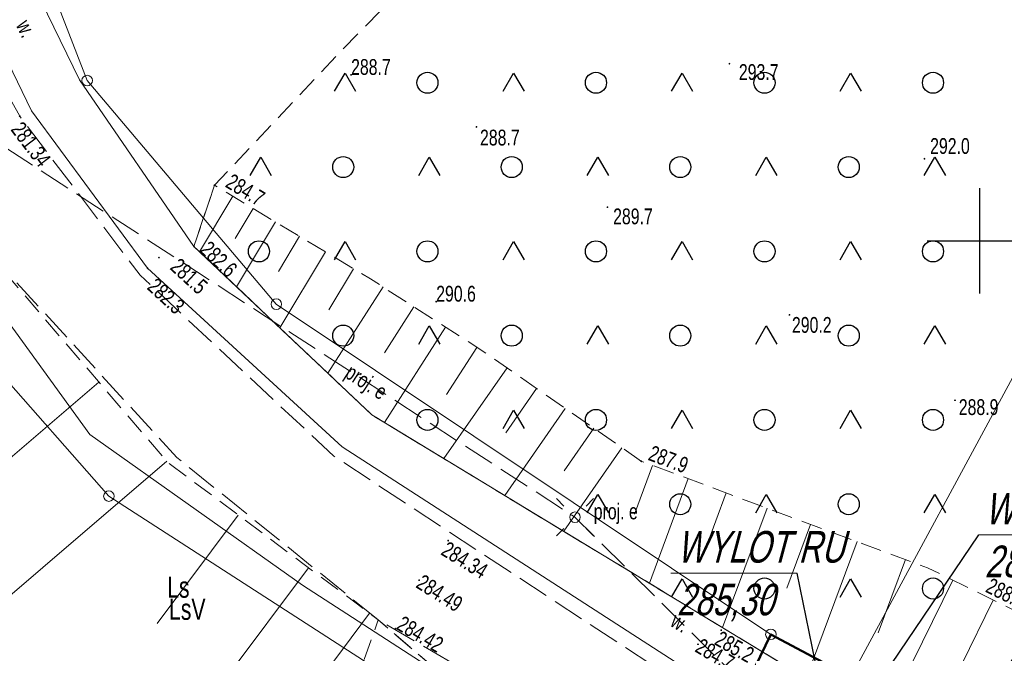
# Model space of a CAD drawing. Header units: metres. Extents: x 8377249 to 8377741, y 5529345 to 5529668.
# Tile 11 of 26: x 8377304 to 8377351, y 5529530 to 5529560. Entities that reach past the tile are written whole.
import ezdxf
from ezdxf.enums import TextEntityAlignment as Align

# ---------------------------------------------------------------- set-up
doc = ezdxf.new("R2010")
doc.units = ezdxf.units.M
doc.header["$MEASUREMENT"] = 0
for name, pattern in [('1.0_0.5', [1.5, 1, -0.5]), ('1.5_0.5', [2, 1.5, -0.5]), ('219-500', [0])]:
    doc.linetypes.add(name, pattern=pattern)
doc.layers.get('0').update_dxf_attribs({"color": 2, "linetype": 'CONTINUOUS', "lineweight": 5})
for name, color, linetype in [('000 Inne (niezydentyfikowane)', 7, 'CONTINUOUS'), ('202-punkt graniczny', 7, 'CONTINUOUS'), ('209-oznaczenie konturu klasyfikacyjnego', 7, 'CONTINUOUS'), ('210-oznaczenie konturu użytku gruntowego', 7, 'CONTINUOUS'), ('219-działka ewidencyjna', 7, 'CONTINUOUS'), ('jezdnia', 7, 'CONTINUOUS'), ('latarnia - ob. projektowany', 7, 'CONTINUOUS'), ('pikieta naturalna', 7, 'CONTINUOUS'), ('pikieta sztuczna', 7, 'CONTINUOUS'), ('przewód elektroenergetyczny niskiego napięcia - ob. projektowany', 7, 'CONTINUOUS'), ('przewód elektroenergetyczny niskiego napięcia - ob. projektowany-Atr1', 7, 'CONTINUOUS'), ('przewód gazowy', 7, 'CONTINUOUS'), ('rów przydrożny (poligon)', 7, 'CONTINUOUS'), ('skarpa nieumocniona', 7, 'CONTINUOUS'), ('teren zalesiony', 7, 'CONTINUOUS'), ('zadrzewienie  zakrzewienie', 7, 'CONTINUOUS')]:
    doc.layers.add(name, color=color, linetype=linetype)
for name, color, linetype, lineweight in [('0O', 7, 'CONTINUOUS', 18), ('isa_V1BD385C50508125_TUsr', 7, 'CONTINUOUS', 25), ('latarnia - ob. projektowany-Atr17', 7, 'CONTINUOUS', 18), ('pikieta naturalna-Atr2', 7, 'CONTINUOUS', 18), ('pikieta sztuczna-Atr2', 7, 'CONTINUOUS', 18), ('rów przydrożny (poligon)-Atr17', 7, 'CONTINUOUS', 18)]:
    doc.layers.add(name, color=color, linetype=linetype, lineweight=lineweight)
doc.styles.get("Standard").update_dxf_attribs({"font": 'IC-isocp.shx', "width": 0.75, "oblique": 15})

# ---------------------------------------------------------------- blocks, each defined once
blk = doc.blocks.new('202')
at = {"color": 0, "linetype": 'Continuous', "lineweight": 0}
blk.add_circle((0, 0), 0.25, dxfattribs=at)
blk = doc.blocks.new('OTZK3')
at = {"color": 0, "linetype": 'Continuous'}
for p, q in [((-0.5, -0.289), (0, 0.577)), ((0, 0.577), (0.5, -0.289))]:
    blk.add_line(p, q, dxfattribs=at)
blk = doc.blocks.new('OTZK1')
at = {"color": 0, "linetype": 'Continuous'}
blk.add_circle((0, 0), 0.5, dxfattribs=at)
blk = doc.blocks.new('PW01')
at = {"linetype": 'Continuous', "lineweight": 13}
h = blk.add_hatch(color=0, dxfattribs=at)
edge = h.paths.add_edge_path()
edge.add_arc((0, 0), 0.045, 0, 360)
blk = doc.blocks.new('SM01')
at = {"color": 0, "linetype": 'Continuous', "lineweight": 13}
for p, q in [((-0.53, 0.531), (-0.883, 0.884)), ((0.531, 0.531), (0.884, 0.884)), ((-0.53, -0.53), (-0.883, -0.883)), ((0.531, -0.53), (0.884, -0.883))]:
    blk.add_line(p, q, dxfattribs=at)
blk.add_circle((0, 0), 0.25, dxfattribs=at)
blk = doc.blocks.new('m')
at = {"color": 0}
for p, q in [((8377350, 5529547.5), (8377350, 5529552.5)), ((8377347.5, 5529550), (8377352.5, 5529550))]:
    blk.add_line(p, q, dxfattribs=at)
at = {"layer": '000 Inne (niezydentyfikowane)', "color": 7, "linetype": 'Continuous', "lineweight": 18, "flags": 128}
for points in [[(8377314.53, 5529552.11), (8377312.95, 5529549.48)], [(8377315.5, 5529551.53), (8377314.65, 5529550.1)], [(8377316.56, 5529550.89), (8377314.71, 5529547.81)], [(8377317.7, 5529550.21), (8377316.7, 5529548.54)], [(8377318.93, 5529549.47), (8377316.77, 5529545.86)], [(8377320.26, 5529548.67), (8377319.09, 5529546.72)], [(8377321.67, 5529547.81), (8377319.04, 5529543.72)], [(8377323.13, 5529546.86), (8377321.73, 5529544.68)], [(8377324.63, 5529545.9), (8377321.73, 5529541.38)], [(8377326.12, 5529544.94), (8377324.68, 5529542.7)], [(8377327.56, 5529543.97), (8377324.56, 5529539.66)], [(8377308.18, 5529543.29), (8377300.3, 5529536.55)], [(8377328.95, 5529542.99), (8377327.49, 5529540.88)], [(8377330.32, 5529542.04), (8377327.45, 5529537.91)], [(8377331.67, 5529541.1), (8377330.26, 5529539.08)], [(8377333.01, 5529540.17), (8377330.25, 5529536.21)], [(8377311.4, 5529539.54), (8377299.61, 5529529.44)], [(8377334.46, 5529539.33), (8377333.6, 5529537.02)], [(8377336.15, 5529538.71), (8377334.31, 5529533.75)], [(8377337.96, 5529538.03), (8377336.97, 5529535.38)], [(8377314.79, 5529536.98), (8377310.95, 5529531.84)], [(8377339.9, 5529537.31), (8377337.79, 5529531.64)], [(8377341.96, 5529536.54), (8377340.84, 5529533.51)], [(8377344.17, 5529535.73), (8377341.75, 5529529.23)], [(8377346.47, 5529534.87), (8377345.18, 5529531.4)], [(8377318.13, 5529534.48), (8377310.31, 5529524.03)], [(8377348.71, 5529533.9), (8377345.35, 5529527.05)], [(8377350.64, 5529532.95), (8377349.13, 5529529.87)], [(8377321.03, 5529532.32), (8377318, 5529528.26)]]:
    blk.add_lwpolyline(points, dxfattribs=at)
at = {"layer": '219-działka ewidencyjna', "color": 7, "linetype": '219-500', "lineweight": 18, "flags": 128}
for points in [[(8377307.62, 5529557.6), (8377291.356, 5529599.545)], [(8377316.6, 5529546.99), (8377307.62, 5529557.6)], [(8377308.65, 5529537.88), (8377297.71, 5529550.28)], [(8377340.08, 5529531.32), (8377316.6, 5529546.99)], [(8377335.01, 5529520.88), (8377308.65, 5529537.88)], [(8377358.44, 5529521.55), (8377340.08, 5529531.32)]]:
    blk.add_lwpolyline(points, dxfattribs=at)
at = {"layer": 'jezdnia', "color": 7, "linetype": '1.5_0.5', "lineweight": 18, "flags": 128}
blk.add_lwpolyline([(8377283.144, 5529593.01), (8377289.66, 5529576.44), (8377296.27, 5529560), (8377302.07, 5529550.43), (8377311.87, 5529539.72), (8377321.44, 5529532.01), (8377333.08, 5529525.23), (8377336.44, 5529523.17), (8377347.04, 5529517.14), (8377357.42, 5529511.57), (8377364.91, 5529506.84), (8377368.84, 5529504.63), (8377369.67, 5529505.21), (8377374.78, 5529504.38), (8377378.56, 5529503.18), (8377381.32, 5529501.98), (8377382.41, 5529500.95), (8377383.16, 5529499.4), (8377383.41, 5529498.3), (8377398.08, 5529492.24), (8377411.13, 5529488.31), (8377418.33, 5529487), (8377422.89, 5529486.54), (8377424.65, 5529486.32), (8377429.6, 5529486.17), (8377436.9, 5529486.34), (8377442.31, 5529486.7), (8377458.46, 5529490.15), (8377469.4, 5529497.25), (8377474.49, 5529503.23), (8377476.48, 5529506.89), (8377478.6, 5529512.54), (8377479.66, 5529519.27), (8377479.89, 5529528.7), (8377479.78, 5529531.63), (8377479.09, 5529535.77), (8377476.55, 5529551.02), (8377471.82, 5529578.31), (8377470.75, 5529584.35), (8377466.54, 5529612.38), (8377466.55, 5529629.77), (8377467.67, 5529634.01), (8377471.4, 5529641.19), (8377474.04, 5529644.66), (8377469.86, 5529647.28), (8377468.43, 5529644.8), (8377463.51, 5529635.43), (8377461.31, 5529623.29), (8377466.01, 5529583.11), (8377471.62, 5529550.62), (8377473.74, 5529537.55), (8377474.57, 5529530.99), (8377474.81, 5529527.61), (8377474.45, 5529520.19), (8377473.74, 5529515.3), (8377471.74, 5529509.33), (8377470.45, 5529506.72), (8377465.55, 5529500.85), (8377456.05, 5529494.71), (8377451.27, 5529493.76), (8377441.69, 5529491.79), (8377440.92, 5529491.69), (8377436.34, 5529491.36), (8377429.68, 5529491.17), (8377425.01, 5529491.4), (8377419.01, 5529491.93), (8377414.34, 5529492.64), (8377411.86, 5529493.14), (8377400.88, 5529496.37), (8377399.81, 5529496.66), (8377391.31, 5529500.55), (8377390.32, 5529501.03), (8377386.14, 5529503.37), (8377380.02, 5529506.56), (8377375.04, 5529509.04), (8377370.44, 5529511.09), (8377368.31, 5529511.87), (8377359.88, 5529515.88), (8377349.14, 5529521.46), (8377338.67, 5529527.08), (8377335.48, 5529529.18), (8377319.33, 5529539.78), (8377310.14, 5529548.36), (8377304.42, 5529555.91), (8377300.3, 5529563.28), (8377293.93, 5529578.63), (8377287.088, 5529596.149)], dxfattribs=at)
at = {"layer": 'przewód elektroenergetyczny niskiego napięcia - ob. projektowany', "color": 1, "linetype": '1.5_0.5', "lineweight": 18, "flags": 128}
blk.add_lwpolyline([(8377500.424, 5529658.07), (8377484.71, 5529646.87), (8377458.47, 5529614.13), (8377477.06, 5529576.45), (8377484.01, 5529535.04), (8377480.46, 5529493.18), (8377440.11, 5529481.49), (8377399.05, 5529490.32), (8377360.65, 5529507.31), (8377330.78, 5529536.88), (8377295.57, 5529559.72), (8377282.278, 5529592.321)], dxfattribs=at)
at = {"layer": 'przewód gazowy', "color": 52, "linetype": 'Continuous', "lineweight": 18, "flags": 128}
blk.add_lwpolyline([(8377279.417, 5529590.044), (8377288.31, 5529576.01), (8377294.61, 5529558.92), (8377307.75, 5529540.81), (8377317.84, 5529533.66), (8377338.55, 5529520.28)], dxfattribs=at)
at = {"layer": 'rów przydrożny (poligon)', "color": 7, "linetype": 'Continuous', "lineweight": 18, "flags": 128}
for points in [[(8377301.16, 5529564.04), (8377304.97, 5529556.16), (8377310.49, 5529548.69), (8377319.72, 5529540.22), (8377339.02, 5529527.77), (8377348.04, 5529522.98), (8377360.09, 5529517.82), (8377367.26, 5529513.45), (8377375.37, 5529509.54), (8377386.89, 5529503.61), (8377390.61, 5529501.85), (8377397.27, 5529498.67), (8377401.13, 5529497.16), (8377405.63, 5529495.37), (8377414.49, 5529493.35)], [(8377414.62, 5529495.96), (8377406.63, 5529497.94), (8377397.57, 5529500.64), (8377387.86, 5529505.24), (8377376.02, 5529511.1), (8377368.35, 5529515.21), (8377360.71, 5529519.73), (8377350.04, 5529524.56), (8377345.94, 5529526.69), (8377321.13, 5529541.74), (8377312.69, 5529549.73), (8377307.26, 5529557.63), (8377303.28, 5529565.76)]]:
    blk.add_lwpolyline(points, dxfattribs=at)
at = {"layer": 'skarpa nieumocniona', "color": 7, "linetype": '1.0_0.5', "lineweight": 18, "flags": 128}
blk.add_lwpolyline([(8377278.286, 5529589.144), (8377277.83, 5529573.02), (8377272.35, 5529551.26), (8377279.8, 5529541.38), (8377292.47, 5529529.76), (8377298.5, 5529529.88), (8377305.78, 5529527.02), (8377308.81, 5529526.28), (8377310.65, 5529523.53), (8377314.17, 5529525.56), (8377317.27, 5529520.21), (8377313.74, 5529518.17), (8377317.3, 5529512.22), (8377323.75, 5529506.31), (8377331.47, 5529499.84), (8377332.19, 5529497.26), (8377333.17, 5529495.89), (8377335.32, 5529499.03), (8377339.1, 5529503.55), (8377345.07, 5529506.64), (8377355.18, 5529502.92), (8377363.6, 5529497.34), (8377365.79, 5529497.23), (8377373.46, 5529495.25), (8377383.03, 5529494.97), (8377382.34, 5529496.99), (8377377.73, 5529497.4), (8377368.36, 5529502.16), (8377366.86, 5529503.36), (8377345.78, 5529515.96), (8377335.09, 5529520.32), (8377321.44, 5529532.01), (8377311.44, 5529539.49), (8377302.07, 5529550.43), (8377296.27, 5529560), (8377288.47, 5529578.29), (8377282.767, 5529592.71)], dxfattribs=at)
blk.add_lwpolyline([(8377278.286, 5529589.144), (8377277.83, 5529573.02), (8377272.35, 5529551.26), (8377279.8, 5529541.38), (8377292.47, 5529529.76), (8377298.5, 5529529.88), (8377305.78, 5529527.02), (8377308.81, 5529526.28), (8377310.65, 5529523.53), (8377314.17, 5529525.56), (8377317.27, 5529520.21), (8377313.74, 5529518.17), (8377317.3, 5529512.22), (8377323.75, 5529506.31), (8377331.47, 5529499.84), (8377332.19, 5529497.26), (8377333.17, 5529495.89), (8377335.32, 5529499.03), (8377339.1, 5529503.55), (8377345.07, 5529506.64), (8377355.18, 5529502.92), (8377363.6, 5529497.34), (8377365.79, 5529497.23), (8377373.46, 5529495.25), (8377383.03, 5529494.97), (8377382.34, 5529496.99), (8377377.73, 5529497.4), (8377368.36, 5529502.16), (8377366.86, 5529503.36), (8377345.78, 5529515.96), (8377335.09, 5529520.32), (8377321.44, 5529532.01), (8377311.44, 5529539.49), (8377302.07, 5529550.43), (8377296.27, 5529560), (8377288.47, 5529578.29), (8377282.767, 5529592.71)], dxfattribs=at)
blk.add_lwpolyline([(8377333.93, 5529539.53), (8377326.59, 5529544.64), (8377321.07, 5529548.19), (8377313.66, 5529552.63), (8377312.69, 5529549.73), (8377321.13, 5529541.74), (8377345.94, 5529526.69), (8377349.6, 5529526.89), (8377352.64, 5529531.97), (8377347.52, 5529534.48)], close=True, dxfattribs=at)
blk.add_lwpolyline([(8377333.93, 5529539.53), (8377326.59, 5529544.64), (8377321.07, 5529548.19), (8377313.66, 5529552.63), (8377312.69, 5529549.73), (8377321.13, 5529541.74), (8377345.94, 5529526.69), (8377349.6, 5529526.89), (8377352.64, 5529531.97), (8377347.52, 5529534.48)], close=True, dxfattribs=at)
at = {"layer": 'teren zalesiony', "color": 7, "linetype": '1.0_0.5', "lineweight": 18, "flags": 128}
blk.add_lwpolyline([(8377370.219, 5529576.127), (8377359.89, 5529578.54), (8377352.51, 5529583.82), (8377346.34, 5529587.22), (8377342.51, 5529582), (8377337.38, 5529576.69), (8377331.75, 5529571.84), (8377326.08, 5529565.51), (8377319.62, 5529558.95), (8377313.66, 5529552.63), (8377312.69, 5529549.73), (8377321.13, 5529541.74), (8377345.94, 5529526.69), (8377350.04, 5529524.56), (8377360.71, 5529519.73), (8377368.35, 5529515.21), (8377376.02, 5529511.1), (8377387.86, 5529505.24), (8377397.57, 5529500.64), (8377406.63, 5529497.94), (8377414.62, 5529495.96), (8377424.67, 5529494.5), (8377434.69, 5529494.45), (8377436.29, 5529494.41), (8377438.25, 5529494.79), (8377441.49, 5529495.21), (8377447.45, 5529495.67), (8377461.64, 5529505.74), (8377459.06, 5529513.88), (8377462.97, 5529518.18), (8377462.97, 5529519.87), (8377458.52, 5529521.71), (8377434.97, 5529529.58), (8377451.16, 5529545.53), (8377429.33, 5529552.53), (8377423.34, 5529554.45), (8377421.45, 5529555.33), (8377414.67, 5529557.53), (8377394.569, 5529565.692)], dxfattribs=at)
at = {"layer": 'zadrzewienie  zakrzewienie', "color": 7, "linetype": '1.0_0.5', "lineweight": 18, "flags": 128}
blk.add_lwpolyline([(8377368.36, 5529502.16), (8377366.86, 5529503.36), (8377345.78, 5529515.96), (8377335.09, 5529520.32), (8377321.44, 5529532.01), (8377317.27, 5529520.21), (8377313.67, 5529518.13), (8377343.82, 5529508.07), (8377354.6, 5529503.47), (8377363.77, 5529497.43), (8377365.79, 5529497.23)], close=True, dxfattribs=at)
at = {"layer": '202-punkt graniczny', "color": 7, "linetype": 'Continuous', "lineweight": 18}
for p in [(8377307.62, 5529557.6), (8377316.6, 5529546.99), (8377308.65, 5529537.88), (8377340.08, 5529531.32)]:
    blk.add_blockref('202', p, dxfattribs=at)
at = {"layer": 'latarnia - ob. projektowany', "color": 7, "linetype": 'Continuous', "lineweight": 18}
blk.add_blockref('SM01', (8377330.78, 5529536.88), dxfattribs=at)
at = {"layer": 'pikieta naturalna', "color": 7, "linetype": 'Continuous', "lineweight": 13}
for p in [(8377338.11, 5529558.4), (8377320.15, 5529557.87), (8377326.1, 5529555.4), (8377347.37, 5529553.89), (8377313.66, 5529552.63), (8377332.32, 5529551.59), (8377312.69, 5529549.73), (8377311.03, 5529549.2), (8377310.49, 5529548.69), (8377324.19, 5529547.11), (8377340.96, 5529546.48), (8377348.82, 5529542.43), (8377333.93, 5529539.53), (8377337.72, 5529531.52), (8377336.62, 5529530.85)]:
    blk.add_blockref('PW01', p, dxfattribs=at)
at = {"layer": 'pikieta sztuczna', "color": 7, "linetype": 'Continuous', "lineweight": 13}
for p in [(8377304.42, 5529555.91), (8377324.76, 5529535.77), (8377323.38, 5529533.89), (8377322.25, 5529531.59)]:
    blk.add_blockref('PW01', p, dxfattribs=at)
at = {"layer": 'teren zalesiony', "color": 7, "linetype": 'Continuous', "lineweight": 18}
for name, p in [('OTZK3', (8377319.863, 5529557.382)), ('OTZK1', (8377323.776, 5529557.496)), ('OTZK3', (8377327.863, 5529557.382)), ('OTZK1', (8377331.776, 5529557.496)), ('OTZK3', (8377335.863, 5529557.382)), ('OTZK1', (8377339.776, 5529557.496)), ('OTZK3', (8377343.863, 5529557.382)), ('OTZK1', (8377347.776, 5529557.496)), ('OTZK3', (8377315.863, 5529553.382)), ('OTZK1', (8377319.776, 5529553.496)), ('OTZK3', (8377323.863, 5529553.382)), ('OTZK1', (8377327.776, 5529553.496)), ('OTZK3', (8377331.863, 5529553.382)), ('OTZK1', (8377335.776, 5529553.496)), ('OTZK3', (8377339.863, 5529553.382)), ('OTZK1', (8377343.776, 5529553.496)), ('OTZK3', (8377347.863, 5529553.382)), ('OTZK1', (8377315.776, 5529549.496)), ('OTZK3', (8377319.863, 5529549.382)), ('OTZK1', (8377323.776, 5529549.496)), ('OTZK3', (8377327.863, 5529549.382)), ('OTZK1', (8377331.776, 5529549.496)), ('OTZK3', (8377335.863, 5529549.382)), ('OTZK1', (8377339.776, 5529549.496)), ('OTZK3', (8377343.863, 5529549.382)), ('OTZK1', (8377347.776, 5529549.496)), ('OTZK1', (8377319.776, 5529545.496)), ('OTZK3', (8377323.863, 5529545.382)), ('OTZK1', (8377327.776, 5529545.496)), ('OTZK3', (8377331.863, 5529545.382)), ('OTZK1', (8377335.776, 5529545.496)), ('OTZK3', (8377339.863, 5529545.382)), ('OTZK1', (8377343.776, 5529545.496)), ('OTZK3', (8377347.863, 5529545.382)), ('OTZK1', (8377323.776, 5529541.496)), ('OTZK1', (8377331.776, 5529541.496)), ('OTZK1', (8377339.776, 5529541.496)), ('OTZK1', (8377347.776, 5529541.496)), ('OTZK3', (8377327.863, 5529541.382)), ('OTZK3', (8377335.863, 5529541.382)), ('OTZK3', (8377343.863, 5529541.382)), ('OTZK3', (8377331.863, 5529537.382)), ('OTZK1', (8377335.776, 5529537.496)), ('OTZK3', (8377339.863, 5529537.382)), ('OTZK1', (8377343.776, 5529537.496)), ('OTZK3', (8377347.863, 5529537.382)), ('OTZK3', (8377335.863, 5529533.382)), ('OTZK1', (8377339.776, 5529533.496)), ('OTZK3', (8377343.863, 5529533.382)), ('OTZK1', (8377347.776, 5529533.496))]:
    blk.add_blockref(name, p, dxfattribs=at)
at = {"layer": '209-oznaczenie konturu klasyfikacyjnego', "color": 92, "linetype": 'Continuous', "lineweight": 18, "width": 0.75}
blk.add_text('LsV', height=1, dxfattribs=at).set_placement((8377311.51, 5529533.01), align=Align.TOP_LEFT)
at = {"layer": '210-oznaczenie konturu użytku gruntowego', "color": 3, "linetype": 'Continuous', "lineweight": 18, "width": 0.75}
blk.add_text('Ls', height=1, dxfattribs=at).set_placement((8377311.42, 5529533.06))
at = {"layer": 'latarnia - ob. projektowany-Atr17', "color": 7, "width": 0.75}
blk.add_text('proj. e', height=0.75, dxfattribs=at).set_placement((8377331.67, 5529536.78))
at = {"layer": 'pikieta naturalna-Atr2', "color": 7, "width": 0.75}
for s, p in [('288.7', (8377320.15, 5529557.87)), ('290.6', (8377324.19, 5529547.11))]:
    blk.add_text(s, height=0.75, dxfattribs=at).set_placement(p)
for s, p in [('293.7', (8377338.56, 5529558.38)), ('288.7', (8377326.27, 5529555.27)), ('292.0', (8377347.64, 5529554.87)), ('289.7', (8377332.59, 5529551.53)), ('290.2', (8377341.08, 5529546.38)), ('288.9', (8377349, 5529542.48))]:
    blk.add_text(s, height=0.75, dxfattribs=at).set_placement(p, align=Align.TOP_LEFT)
for s, rotation, p in [('284.7', 329.07, (8377314.52, 5529553.22)), ('281.5', 317.458, (8377312.02, 5529549.23)), ('282.3', 317.458, (8377310.93, 5529548.29)), ('287.9', 339.615, (8377334.47, 5529540.31)), ('288.2', 333.884, (8377350.55, 5529534.03)), ('285.2', 330.713, (8377337.72, 5529531.52))]:
    blk.add_text(s, height=0.75, rotation=rotation, dxfattribs=at).set_placement(p, align=Align.TOP_LEFT)
blk.add_text('282.6', height=0.75, rotation=316.568, dxfattribs=at).set_placement((8377312.93, 5529549.5))
blk.add_text('284.7', height=0.75, rotation=329.289, dxfattribs=at).set_placement((8377336.62, 5529530.85), align=Align.MIDDLE_LEFT)
at = {"layer": 'pikieta sztuczna-Atr2', "color": 7, "width": 0.75}
for s, rotation, p in [('281.34', 307.148, (8377304.56, 5529555.72)), ('284.34', 328.446, (8377324.76, 5529535.77))]:
    blk.add_text(s, height=0.75, rotation=rotation, dxfattribs=at).set_placement(p, align=Align.TOP_LEFT)
blk.add_text('284.49', height=0.75, rotation=327.922, dxfattribs=at).set_placement((8377323.38, 5529533.89), align=Align.MIDDLE_LEFT)
blk.add_text('284.42', height=0.75, rotation=329.576, dxfattribs=at).set_placement((8377322.25, 5529531.59))
at = {"layer": 'przewód elektroenergetyczny niskiego napięcia - ob. projektowany-Atr1', "color": 1, "width": 0.75}
blk.add_text('proj. e', height=0.75, rotation=327.028, dxfattribs=at).set_placement((8377320, 5529543.87), align=Align.MIDDLE_LEFT)
at = {"layer": 'rów przydrożny (poligon)-Atr17', "color": 7, "width": 0.75}
for rotation, p in [(295.804, (8377304.22, 5529560.24)), (329.002, (8377335.25, 5529531.75))]:
    blk.add_text('w.', height=0.75, rotation=rotation, dxfattribs=at).set_placement(p)

msp = doc.modelspace()

# ---------------------------------------------------------------- linework, layer by layer
at = {"color": 146, "linetype": 'Continuous', "lineweight": 50}
msp.add_lwpolyline([(8377362.252, 5529505.648), (8377335.01, 5529520.88), (8377340.08, 5529531.32), (8377358.44, 5529521.55)], dxfattribs=at)
at = {"layer": '0O', "linetype": 'ByBlock'}
for p, q in [((8377368.238, 5529574.373), (8377340.691, 5529523.416)), ((8377349.944, 5529536.043), (8377355.934, 5529536.043)), ((8377335.329, 5529534.232), (8377341.32, 5529534.232))]:
    msp.add_line(p, q, dxfattribs=at)
at = {"layer": '0O', "lineweight": -2}
for p, q in [((8377343.52, 5529526.548), (8377349.944, 5529536.043)), ((8377342.76, 5529527.243), (8377341.32, 5529534.232))]:
    msp.add_line(p, q, dxfattribs=at)

# ---------------------------------------------------------------- block references
at = {"layer": 'isa_V1BD385C50508125_TUsr', "linetype": 'ByBlock'}
msp.add_blockref('m', (0, 0), dxfattribs=at)

# ---------------------------------------------------------------- texts
at = {"layer": '0O', "linetype": 'ByBlock', "char_height": 1.5, "width": 11.48563, "attachment_point": 1}
for s, insert in [('{\\Fic-isocp.shx|c1;WYLOT KD\\P285,50}', (8377350.229, 5529538.034)), ('{\\Fic-isocp.shx|c1;WYLOT RU\\P285,30}', (8377335.615, 5529536.223))]:
    msp.add_mtext(s, dxfattribs=dict(at, insert=insert))

doc.saveas('drawing.dxf')
